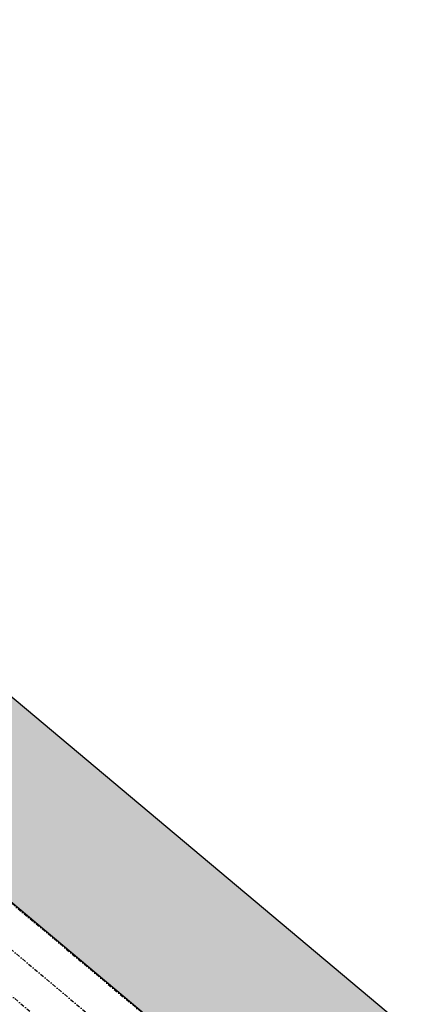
# Model space of a CAD drawing. Header units: millimetres. Extents: x 834092093 to 834533152, y 817697553 to 818073953.
# Tile 18 of 19: x 834327111 to 834377285, y 817948525 to 818073953. Entities that reach past the tile are written whole.
import ezdxf

# ---------------------------------------------------------------- set-up
doc = ezdxf.new("R2010")
doc.units = ezdxf.units.MM
doc.header["$LTSCALE"] = 1000
doc.header["$MEASUREMENT"] = 0
doc.linetypes.add('DASHDOT', pattern=[1, 0.5, -0.25, 0, -0.25])
for name, color, linetype in [('VPA023_Grid-H', 7, 'DASHDOT'), ('VPA060_Hatch', 253, 'Continuous'), ('VPA802_Contour', 7, 'Continuous')]:
    doc.layers.add(name, color=color, linetype=linetype)

msp = doc.modelspace()

# ---------------------------------------------------------------- hatches: boundary and pattern name
at = {"layer": 'VPA060_Hatch', "ltscale": 500}
h = msp.add_hatch(dxfattribs=at)
h.set_pattern_fill('EARTH', color=256, scale=2000, angle=45, style=0)
h.set_pattern_definition([(95, (834290812.4, 817871655.84), (-541.6752, 454.5195), [500, -500]), (95, (834290625.6, 817871639.5), (-541.6752, 454.5195), [500, -500]), (95, (834290438.8, 817871623.16), (-541.6752, 454.5195), [500, -500]), (185, (834290371.1, 817871679.97), (-454.5195, -541.6752), [500, -500]), (185, (834290354.76, 817871866.76), (-454.5195, -541.6752), [500, -500]), (185, (834290338.4, 817872053.54), (-454.5195, -541.6752), [500, -500])])
h.paths.add_polyline_path([(834301815, 817885919), (834301815, 817885919), (834288879, 817870503), (834288879, 817870503), (834243604, 817816624), (834120302, 817920087), (834225735, 818045738), (834349037, 817942275)], flags=16)
h.paths.add_polyline_path([(834092093, 817917584), (834223302, 818073953), (834377285, 817944746), (834246076, 817788377)])

# ---------------------------------------------------------------- linework, layer by layer
at = {"layer": 'VPA023_Grid-H'}
for points in [[(834120481, 817920068), (834225786, 818045565), (834348897, 817942262), (834243592, 817816765)], [(834126891, 817920628), (834226346, 818039155), (834342486, 817941702), (834243031, 817823175)], [(834133231, 817921183), (834226901, 818032815), (834336147, 817941147), (834242476, 817829515)]]:
    msp.add_lwpolyline(points, close=True, dxfattribs=at)
at = {"layer": 'VPA802_Contour', "color": 3}
msp.add_lwpolyline([(834092093, 817917584), (834223302, 818073953), (834377285, 817944746), (834246076, 817788377)], close=True, dxfattribs=at)
msp.add_lwpolyline([(834301815, 817885919), (834301815, 817885919), (834288879, 817870503), (834288879, 817870503), (834243604, 817816624), (834120302, 817920087), (834225735, 818045738), (834349037, 817942275), (834301815, 817885919)], dxfattribs=at)

doc.saveas('drawing.dxf')
